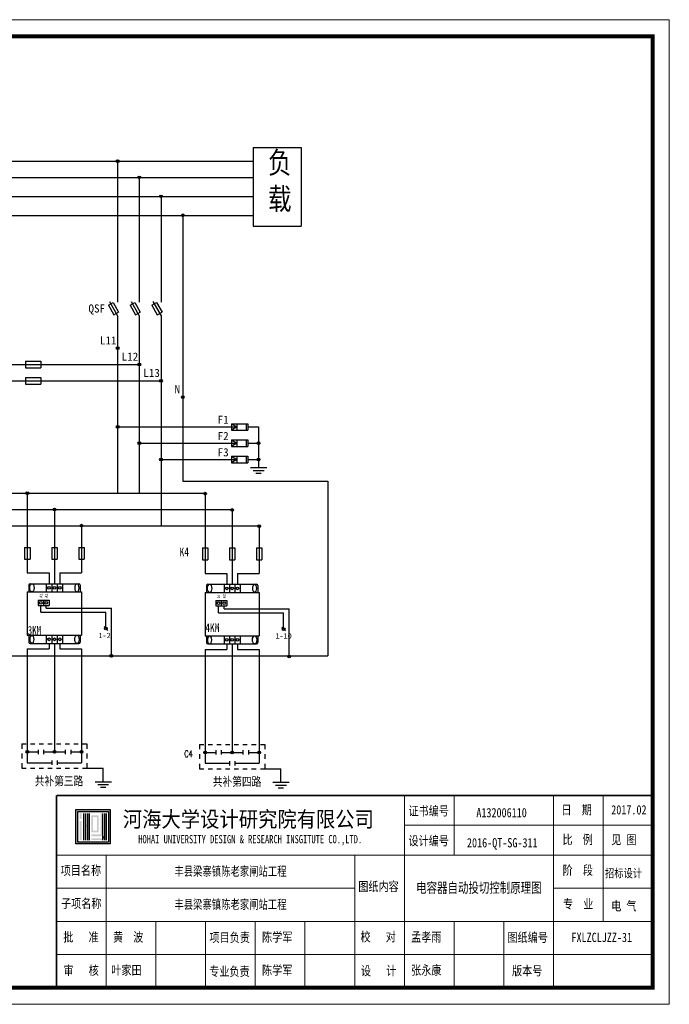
# Model space of a CAD drawing. Extents: x -13074 to 1448651, y 3648755 to 8081248.
# Tile 124 of 173: x 562684 to 562880, y 3857951 to 3858248. Entities that reach past the tile are written whole.
import ezdxf

# ---------------------------------------------------------------- set-up
doc = ezdxf.new("R2010")
doc.units = 0
doc.layers.get('0').update_dxf_attribs({"linetype": 'CONTINUOUS'})
doc.layers.add('HOHAITK', color=7, linetype='CONTINUOUS')
doc.layers.add('SHEET', color=1, linetype='CONTINUOUS', lineweight=15)
doc.layers.add('图框', color=7, linetype='CONTINUOUS', lineweight=30)
doc.styles.add('FHZ', font='FangSong_GB2312.ttf', dxfattribs={"width": 0.707, "height": 300})
doc.styles.add('HOHAITK', font='simhei.ttf')
doc.styles.add('HZ', font='rs.shx', dxfattribs={"width": 0.8, "bigfont": 'hztxt.shx'})
doc.styles.get("Standard").update_dxf_attribs({"font": 'rs.shx', "bigfont": 'hztxt.shx'})
doc.styles.add('文字35', font='FangSong_GB2312.ttf', dxfattribs={"width": 0.75, "height": 3.5})

msp = doc.modelspace()

# ---------------------------------------------------------------- hatches: boundary and pattern name
for points in [[(562713.806, 3858205.491, 1), (562712.988, 3858205.491, 1)], [(562720.353, 3858200.582, 1), (562719.534, 3858200.582, 1)], [(562726.899, 3858194.854, 1), (562726.08, 3858194.854, 1)], [(562733.445, 3858189.126, 1), (562732.627, 3858189.126, 1)], [(562713.806, 3858149.031, 1), (562712.988, 3858149.031, 1)], [(562720.353, 3858144.121, 1), (562719.534, 3858144.121, 1)], [(562726.899, 3858139.212, 1), (562726.08, 3858139.212, 1)], [(562733.445, 3858134.302, 1), (562732.627, 3858134.302, 1)], [(562713.806, 3858125.301, 1), (562712.988, 3858125.301, 1)], [(562720.353, 3858120.392, 1), (562719.534, 3858120.392, 1)], [(562756.356, 3858120.392, 1), (562755.538, 3858120.392, 1)], [(562726.899, 3858115.482, 1), (562726.08, 3858115.482, 1)], [(562756.356, 3858115.482, 1), (562755.538, 3858115.482, 1)], [(562686.535, 3858105.335, 1), (562685.717, 3858105.335, 1)], [(562740.193, 3858105.169, 1), (562739.375, 3858105.169, 1)], [(562694.718, 3858100.426, 1), (562693.9, 3858100.426, 1)], [(562748.376, 3858100.26, 1), (562747.557, 3858100.26, 1)], [(562702.901, 3858095.516, 1), (562702.082, 3858095.516, 1)], [(562756.558, 3858095.35, 1), (562755.74, 3858095.35, 1)], [(562711.902, 3858056.239, 1), (562711.083, 3858056.239, 1)], [(562765.559, 3858056.073, 1), (562764.741, 3858056.073, 1)], [(562686.535, 3858027.273, 1), (562685.717, 3858027.273, 1)], [(562694.718, 3858027.273, 1), (562693.9, 3858027.273, 1)], [(562702.901, 3858027.273, 1), (562702.082, 3858027.273, 1)], [(562740.193, 3858027.107, 1), (562739.375, 3858027.107, 1)], [(562748.376, 3858027.107, 1), (562747.557, 3858027.107, 1)], [(562756.558, 3858027.107, 1), (562755.74, 3858027.107, 1)]]:
    msp.add_hatch(color=7).paths.add_polyline_path(points)
h = msp.add_hatch(color=7)
h.paths.add_polyline_path([(562693.082, 3858076.778, 1), (562692.263, 3858076.778, 1)])
h.paths.add_polyline_path([(562694.309, 3858077.187, 0.4142136), (562693.9, 3858076.778, 0.4142136), (562694.309, 3858076.369)])
h.paths.add_polyline_path([(562694.718, 3858076.778, 0.4142136), (562694.309, 3858077.187), (562694.309, 3858076.369, 0.4142136)])
h.paths.add_polyline_path([(562696.355, 3858076.778, 1), (562695.536, 3858076.778, 1)])
h.paths.add_polyline_path([(562692.263, 3858061.231, 1), (562693.082, 3858061.231, 1)])
h.paths.add_polyline_path([(562695.536, 3858061.231, 1), (562696.355, 3858061.231, 1)])
h.paths.add_polyline_path([(562694.309, 3858061.64), (562694.309, 3858060.822, 0.4142136), (562694.718, 3858061.231, 0.4142136)])
h.paths.add_polyline_path([(562694.309, 3858061.64, 0.4142136), (562693.9, 3858061.231, 0.4142136), (562694.309, 3858060.822)])
h = msp.add_hatch(color=7)
h.paths.add_polyline_path([(562746.739, 3858076.612, 1), (562745.921, 3858076.612, 1)])
h.paths.add_polyline_path([(562747.967, 3858077.021, 0.4142136), (562747.557, 3858076.612, 0.4142136), (562747.967, 3858076.203)])
h.paths.add_polyline_path([(562748.376, 3858076.612, 0.4142136), (562747.967, 3858077.021), (562747.967, 3858076.203, 0.4142136)])
h.paths.add_polyline_path([(562750.012, 3858076.612, 1), (562749.194, 3858076.612, 1)])
h.paths.add_polyline_path([(562745.921, 3858061.065, 1), (562746.739, 3858061.065, 1)])
h.paths.add_polyline_path([(562749.194, 3858061.065, 1), (562750.012, 3858061.065, 1)])
h.paths.add_polyline_path([(562747.967, 3858061.474), (562747.967, 3858060.656, 0.4142136), (562748.376, 3858061.065, 0.4142136)])
h.paths.add_polyline_path([(562747.967, 3858061.474, 0.4142136), (562747.557, 3858061.065, 0.4142136), (562747.967, 3858060.656)])
at = {"layer": 'HOHAITK', "ltscale": 1000}
h = msp.add_hatch(color=7, dxfattribs=at)
h.paths.add_polyline_path([(562711.093, 3857999.505, 0.4142136), (562711.181, 3857999.592), (562711.181, 3858009.817, 0.4142136), (562711.093, 3858009.905), (562700.868, 3858009.905, 0.4142136), (562700.781, 3858009.817), (562700.781, 3857999.592, 0.4142136), (562700.868, 3857999.505)])
h.paths.add_polyline_path([(562701.359, 3858000.083), (562701.359, 3858009.327), (562710.603, 3858009.327), (562710.603, 3858000.083)], flags=16)
at = {"layer": 'HOHAITK'}
h = msp.add_hatch(color=7, dxfattribs=at)
h.paths.add_polyline_path([(562702.514, 3858008.749), (562701.937, 3858008.749), (562701.937, 3858008.172), (562702.514, 3858008.172)])
h.paths.add_polyline_path([(562702.514, 3858008.172), (562701.937, 3858008.172), (562701.937, 3858007.594), (562702.514, 3858007.594)])
h.paths.add_polyline_path([(562702.514, 3858007.594), (562701.937, 3858007.594), (562701.937, 3858007.016), (562702.514, 3858007.016)])
h.paths.add_polyline_path([(562702.514, 3858006.438), (562701.937, 3858006.438), (562701.937, 3858005.86), (562702.514, 3858005.86)])
h.paths.add_polyline_path([(562702.514, 3858005.86), (562701.937, 3858005.86), (562701.937, 3858005.283), (562702.514, 3858005.283)])
h.paths.add_polyline_path([(562702.514, 3858005.283), (562701.937, 3858005.283), (562701.937, 3858004.705), (562702.514, 3858004.705)])
h.paths.add_polyline_path([(562702.514, 3858004.705), (562701.937, 3858004.705), (562701.937, 3858004.127), (562702.514, 3858004.127)])
h.paths.add_polyline_path([(562702.514, 3858004.127), (562701.937, 3858004.127), (562701.937, 3858003.549), (562702.514, 3858003.549)])
h.paths.add_polyline_path([(562702.514, 3858003.549), (562701.937, 3858003.549), (562701.937, 3858002.972), (562702.514, 3858002.972)])
h.paths.add_polyline_path([(562702.514, 3858002.972), (562701.937, 3858002.972), (562701.937, 3858002.394), (562702.514, 3858002.394)])
h.paths.add_polyline_path([(562702.514, 3858002.394), (562701.937, 3858002.394), (562701.937, 3858001.816), (562702.514, 3858001.816)])
h.paths.add_polyline_path([(562702.514, 3858001.816), (562701.937, 3858001.816), (562701.937, 3858001.238), (562702.514, 3858001.238)])
h.paths.add_polyline_path([(562702.514, 3858001.238), (562701.937, 3858001.238), (562701.937, 3858000.66), (562702.514, 3858000.66)])
h = msp.add_hatch(color=7, dxfattribs=at)
h.paths.add_polyline_path([(562703.67, 3858008.749), (562703.092, 3858008.749), (562703.092, 3858008.172), (562703.67, 3858008.172)])
h.paths.add_polyline_path([(562703.67, 3858008.172), (562703.092, 3858008.172), (562703.092, 3858007.594), (562703.67, 3858007.594)])
h.paths.add_polyline_path([(562703.67, 3858007.594), (562703.092, 3858007.594), (562703.092, 3858007.016), (562703.67, 3858007.016)])
h.paths.add_polyline_path([(562703.67, 3858007.016), (562703.092, 3858007.016), (562703.092, 3858006.438), (562703.67, 3858006.438)])
h.paths.add_polyline_path([(562703.67, 3858006.438), (562703.092, 3858006.438), (562703.092, 3858005.86), (562703.67, 3858005.86)])
h.paths.add_polyline_path([(562703.67, 3858005.86), (562703.092, 3858005.86), (562703.092, 3858005.283), (562703.67, 3858005.283)])
h.paths.add_polyline_path([(562703.67, 3858005.283), (562703.092, 3858005.283), (562703.092, 3858004.705), (562703.67, 3858004.705)])
h.paths.add_polyline_path([(562703.67, 3858004.705), (562703.092, 3858004.705), (562703.092, 3858004.127), (562703.67, 3858004.127)])
h.paths.add_polyline_path([(562703.67, 3858004.127), (562703.092, 3858004.127), (562703.092, 3858003.549), (562703.67, 3858003.549)])
h.paths.add_polyline_path([(562703.67, 3858003.549), (562703.092, 3858003.549), (562703.092, 3858002.972), (562703.67, 3858002.972)])
h.paths.add_polyline_path([(562703.67, 3858002.972), (562703.092, 3858002.972), (562703.092, 3858002.394), (562703.67, 3858002.394)])
h.paths.add_polyline_path([(562703.67, 3858002.394), (562703.092, 3858002.394), (562703.092, 3858001.816), (562703.67, 3858001.816)])
h.paths.add_polyline_path([(562703.67, 3858001.816), (562703.092, 3858001.816), (562703.092, 3858001.238), (562703.67, 3858001.238)])
h.paths.add_polyline_path([(562703.67, 3858001.238), (562703.092, 3858001.238), (562703.092, 3858000.66), (562703.67, 3858000.66)])
h = msp.add_hatch(color=7, dxfattribs=at)
h.paths.add_polyline_path([(562704.248, 3858005.283), (562703.67, 3858005.283), (562703.67, 3858004.705), (562704.248, 3858004.705)])
h.paths.add_polyline_path([(562704.825, 3858005.283), (562704.248, 3858005.283), (562704.248, 3858004.705), (562704.825, 3858004.705)])
h.paths.add_polyline_path([(562704.825, 3858005.86), (562704.248, 3858005.86), (562704.248, 3858005.283), (562704.825, 3858005.283)])
h.paths.add_polyline_path([(562704.825, 3858006.438), (562704.248, 3858006.438), (562704.248, 3858005.86), (562704.825, 3858005.86)])
h.paths.add_polyline_path([(562704.825, 3858007.016), (562704.248, 3858007.016), (562704.248, 3858006.438), (562704.825, 3858006.438)])
h.paths.add_polyline_path([(562704.825, 3858007.594), (562704.248, 3858007.594), (562704.248, 3858007.016), (562704.825, 3858007.016)])
h.paths.add_polyline_path([(562704.825, 3858008.172), (562704.248, 3858008.172), (562704.248, 3858007.594), (562704.825, 3858007.594)])
h.paths.add_polyline_path([(562704.825, 3858008.749), (562704.248, 3858008.749), (562704.248, 3858008.172), (562704.825, 3858008.172)])
h.paths.add_polyline_path([(562704.825, 3858004.705), (562704.248, 3858004.705), (562704.248, 3858004.127), (562704.825, 3858004.127)])
h.paths.add_polyline_path([(562704.825, 3858004.127), (562704.248, 3858004.127), (562704.248, 3858003.549), (562704.825, 3858003.549)])
h.paths.add_polyline_path([(562704.825, 3858003.549), (562704.248, 3858003.549), (562704.248, 3858002.972), (562704.825, 3858002.972)])
h.paths.add_polyline_path([(562704.825, 3858002.972), (562704.248, 3858002.972), (562704.248, 3858002.394), (562704.825, 3858002.394)])
h.paths.add_polyline_path([(562704.825, 3858002.394), (562704.248, 3858002.394), (562704.248, 3858001.816), (562704.825, 3858001.816)])
h.paths.add_polyline_path([(562704.825, 3858001.816), (562704.248, 3858001.816), (562704.248, 3858001.238), (562704.825, 3858001.238)])
h.paths.add_polyline_path([(562704.825, 3858001.238), (562704.248, 3858001.238), (562704.248, 3858000.66), (562704.825, 3858000.66)])
h = msp.add_hatch(color=7, dxfattribs=at)
h.paths.add_polyline_path([(562705.981, 3858002.394), (562705.403, 3858002.394), (562705.403, 3858001.816), (562705.981, 3858001.816)])
h.paths.add_polyline_path([(562706.559, 3858002.394), (562705.981, 3858002.394), (562705.981, 3858001.816), (562706.559, 3858001.816)])
h.paths.add_polyline_path([(562707.137, 3858002.394), (562706.559, 3858002.394), (562706.559, 3858001.816), (562707.137, 3858001.816)])
h.paths.add_polyline_path([(562707.714, 3858002.394), (562707.137, 3858002.394), (562707.137, 3858001.816), (562707.714, 3858001.816)])
h.paths.add_polyline_path([(562708.292, 3858002.394), (562707.714, 3858002.394), (562707.714, 3858001.816), (562708.292, 3858001.816)])
h.paths.add_polyline_path([(562708.87, 3858002.394), (562708.292, 3858002.394), (562708.292, 3858001.816), (562708.87, 3858001.816)])
h.paths.add_polyline_path([(562708.87, 3858002.972), (562708.292, 3858002.972), (562708.292, 3858002.394), (562708.87, 3858002.394)])
h.paths.add_polyline_path([(562708.87, 3858003.549), (562708.292, 3858003.549), (562708.292, 3858002.972), (562708.87, 3858002.972)])
h.paths.add_polyline_path([(562708.87, 3858004.127), (562708.292, 3858004.127), (562708.292, 3858003.549), (562708.87, 3858003.549)])
h.paths.add_polyline_path([(562708.87, 3858004.705), (562708.292, 3858004.705), (562708.292, 3858004.127), (562708.87, 3858004.127)])
h.paths.add_polyline_path([(562708.87, 3858005.283), (562708.292, 3858005.283), (562708.292, 3858004.705), (562708.87, 3858004.705)])
h.paths.add_polyline_path([(562708.87, 3858005.86), (562708.292, 3858005.86), (562708.292, 3858005.283), (562708.87, 3858005.283)])
h.paths.add_polyline_path([(562708.87, 3858006.438), (562708.292, 3858006.438), (562708.292, 3858005.86), (562708.87, 3858005.86)])
h.paths.add_polyline_path([(562708.87, 3858007.016), (562708.292, 3858007.016), (562708.292, 3858006.438), (562708.87, 3858006.438)])
h.paths.add_polyline_path([(562708.87, 3858007.594), (562708.292, 3858007.594), (562708.292, 3858007.016), (562708.87, 3858007.016)])
h.paths.add_polyline_path([(562708.87, 3858008.172), (562708.292, 3858008.172), (562708.292, 3858007.594), (562708.87, 3858007.594)])
h.paths.add_polyline_path([(562708.87, 3858008.749), (562708.292, 3858008.749), (562708.292, 3858008.172), (562708.87, 3858008.172)])
h.paths.add_polyline_path([(562705.981, 3858001.238), (562705.403, 3858001.238), (562705.403, 3858000.66), (562705.981, 3858000.66)])
h.paths.add_polyline_path([(562706.559, 3858001.238), (562705.981, 3858001.238), (562705.981, 3858000.66), (562706.559, 3858000.66)])
h.paths.add_polyline_path([(562707.137, 3858001.238), (562706.559, 3858001.238), (562706.559, 3858000.66), (562707.137, 3858000.66)])
h.paths.add_polyline_path([(562707.714, 3858001.238), (562707.137, 3858001.238), (562707.137, 3858000.66), (562707.714, 3858000.66)])
h.paths.add_polyline_path([(562708.292, 3858001.238), (562707.714, 3858001.238), (562707.714, 3858000.66), (562708.292, 3858000.66)])
h.paths.add_polyline_path([(562708.87, 3858001.238), (562708.292, 3858001.238), (562708.292, 3858000.66), (562708.87, 3858000.66)])
h.paths.add_polyline_path([(562709.448, 3858001.238), (562708.87, 3858001.238), (562708.87, 3858000.66), (562709.448, 3858000.66)])
h.paths.add_polyline_path([(562710.025, 3858001.238), (562709.448, 3858001.238), (562709.448, 3858000.66), (562710.025, 3858000.66)])
h.paths.add_polyline_path([(562710.025, 3858001.816), (562709.448, 3858001.816), (562709.448, 3858001.238), (562710.025, 3858001.238)])
h.paths.add_polyline_path([(562710.025, 3858002.394), (562709.448, 3858002.394), (562709.448, 3858001.816), (562710.025, 3858001.816)])
h.paths.add_polyline_path([(562710.025, 3858002.972), (562709.448, 3858002.972), (562709.448, 3858002.394), (562710.025, 3858002.394)])
h.paths.add_polyline_path([(562710.025, 3858003.549), (562709.448, 3858003.549), (562709.448, 3858002.972), (562710.025, 3858002.972)])
h.paths.add_polyline_path([(562710.025, 3858004.127), (562709.448, 3858004.127), (562709.448, 3858003.549), (562710.025, 3858003.549)])
h.paths.add_polyline_path([(562710.025, 3858004.705), (562709.448, 3858004.705), (562709.448, 3858004.127), (562710.025, 3858004.127)])
h.paths.add_polyline_path([(562710.025, 3858005.283), (562709.448, 3858005.283), (562709.448, 3858004.705), (562710.025, 3858004.705)])
h.paths.add_polyline_path([(562710.025, 3858005.86), (562709.448, 3858005.86), (562709.448, 3858005.283), (562710.025, 3858005.283)])
h.paths.add_polyline_path([(562710.025, 3858006.438), (562709.448, 3858006.438), (562709.448, 3858005.86), (562710.025, 3858005.86)])
h.paths.add_polyline_path([(562710.025, 3858007.016), (562709.448, 3858007.016), (562709.448, 3858006.438), (562710.025, 3858006.438)])
h.paths.add_polyline_path([(562710.025, 3858007.594), (562709.448, 3858007.594), (562709.448, 3858007.016), (562710.025, 3858007.016)])
h.paths.add_polyline_path([(562710.025, 3858008.172), (562709.448, 3858008.172), (562709.448, 3858007.594), (562710.025, 3858007.594)])
h.paths.add_polyline_path([(562710.025, 3858008.749), (562709.448, 3858008.749), (562709.448, 3858008.172), (562710.025, 3858008.172)])
h = msp.add_hatch(color=7, dxfattribs=at)
h.paths.add_polyline_path([(562705.981, 3858003.549), (562705.403, 3858003.549), (562705.403, 3858002.972), (562705.981, 3858002.972)])
h.paths.add_polyline_path([(562706.559, 3858003.549), (562705.981, 3858003.549), (562705.981, 3858002.972), (562706.559, 3858002.972)])
h.paths.add_polyline_path([(562707.137, 3858003.549), (562706.559, 3858003.549), (562706.559, 3858002.972), (562707.137, 3858002.972)])
h.paths.add_polyline_path([(562707.714, 3858003.549), (562707.137, 3858003.549), (562707.137, 3858002.972), (562707.714, 3858002.972)])
h.paths.add_polyline_path([(562707.714, 3858004.127), (562707.137, 3858004.127), (562707.137, 3858003.549), (562707.714, 3858003.549)])
h.paths.add_polyline_path([(562707.714, 3858004.705), (562707.137, 3858004.705), (562707.137, 3858004.127), (562707.714, 3858004.127)])
h.paths.add_polyline_path([(562707.714, 3858005.283), (562707.137, 3858005.283), (562707.137, 3858004.705), (562707.714, 3858004.705)])
h.paths.add_polyline_path([(562707.714, 3858005.86), (562707.137, 3858005.86), (562707.137, 3858005.283), (562707.714, 3858005.283)])
h.paths.add_polyline_path([(562707.714, 3858006.438), (562707.137, 3858006.438), (562707.137, 3858005.86), (562707.714, 3858005.86)])
h.paths.add_polyline_path([(562707.714, 3858007.016), (562707.137, 3858007.016), (562707.137, 3858006.438), (562707.714, 3858006.438)])
h.paths.add_polyline_path([(562707.714, 3858007.594), (562707.137, 3858007.594), (562707.137, 3858007.016), (562707.714, 3858007.016)])
h.paths.add_polyline_path([(562707.714, 3858008.172), (562707.137, 3858008.172), (562707.137, 3858007.594), (562707.714, 3858007.594)])
h.paths.add_polyline_path([(562707.137, 3858008.172), (562706.559, 3858008.172), (562706.559, 3858007.594), (562707.137, 3858007.594)])
h.paths.add_polyline_path([(562706.559, 3858008.172), (562705.981, 3858008.172), (562705.981, 3858007.594), (562706.559, 3858007.594)])
h.paths.add_polyline_path([(562705.981, 3858008.172), (562705.403, 3858008.172), (562705.403, 3858007.594), (562705.981, 3858007.594)])
h.paths.add_polyline_path([(562705.981, 3858007.594), (562705.403, 3858007.594), (562705.403, 3858007.016), (562705.981, 3858007.016)])
h.paths.add_polyline_path([(562705.981, 3858007.016), (562705.403, 3858007.016), (562705.403, 3858006.438), (562705.981, 3858006.438)])
h.paths.add_polyline_path([(562705.981, 3858006.438), (562705.403, 3858006.438), (562705.403, 3858005.86), (562705.981, 3858005.86)])
h.paths.add_polyline_path([(562705.981, 3858005.86), (562705.403, 3858005.86), (562705.403, 3858005.283), (562705.981, 3858005.283)])
h.paths.add_polyline_path([(562705.981, 3858005.283), (562705.403, 3858005.283), (562705.403, 3858004.705), (562705.981, 3858004.705)])
h.paths.add_polyline_path([(562705.981, 3858004.705), (562705.403, 3858004.705), (562705.403, 3858004.127), (562705.981, 3858004.127)])
h.paths.add_polyline_path([(562705.981, 3858004.127), (562705.403, 3858004.127), (562705.403, 3858003.549), (562705.981, 3858003.549)])
msp.add_hatch(color=7, dxfattribs=at).paths.add_polyline_path([(562709.448, 3858001.816), (562708.87, 3858001.816), (562708.87, 3858001.238), (562709.448, 3858001.238)])

# ---------------------------------------------------------------- linework, layer by layer
at = {"color": 7}
for p, q in [((562754.311, 3858209.583), (562754.311, 3858185.853)), ((562754.311, 3858209.583), (562768.782, 3858209.583)), ((562768.782, 3858209.583), (562768.782, 3858185.853)), ((562559.563, 3858205.491), (562754.311, 3858205.491)), ((562713.397, 3858205.491), (562713.397, 3858162.941)), ((562559.563, 3858200.582), (562754.311, 3858200.582)), ((562719.943, 3858200.582), (562719.943, 3858162.941)), ((562559.563, 3858194.854), (562754.311, 3858194.854)), ((562726.49, 3858194.854), (562726.49, 3858162.941)), ((562559.563, 3858189.126), (562754.311, 3858189.126)), ((562733.036, 3858189.126), (562733.036, 3858108.936)), ((562754.311, 3858185.853), (562768.782, 3858185.853)), ((562710.643, 3858161.984), (562712.06, 3858162.802)), ((562710.643, 3858161.984), (562712.28, 3858159.15)), ((562710.943, 3858163.102), (562713.397, 3858158.85)), ((562712.06, 3858162.802), (562713.697, 3858159.968)), ((562717.189, 3858161.984), (562718.606, 3858162.802)), ((562717.189, 3858161.984), (562718.826, 3858159.15)), ((562717.489, 3858163.102), (562719.943, 3858158.85)), ((562718.606, 3858162.802), (562720.243, 3858159.968)), ((562723.735, 3858161.984), (562725.153, 3858162.802)), ((562723.735, 3858161.984), (562725.372, 3858159.15)), ((562724.035, 3858163.102), (562726.49, 3858158.85)), ((562725.153, 3858162.802), (562726.789, 3858159.968)), ((562712.28, 3858159.15), (562713.697, 3858159.968)), ((562713.397, 3858158.85), (562713.397, 3858105.335)), ((562718.826, 3858159.15), (562720.243, 3858159.968)), ((562719.943, 3858158.85), (562719.943, 3858105.335)), ((562725.372, 3858159.15), (562726.789, 3858159.968)), ((562726.49, 3858158.85), (562726.49, 3858095.516)), ((562590.698, 3858144.121), (562720.353, 3858144.121)), ((562685.576, 3858145.103), (562690.159, 3858145.103)), ((562685.576, 3858145.103), (562685.576, 3858143.139)), ((562685.576, 3858143.139), (562690.159, 3858143.139)), ((562690.159, 3858145.103), (562690.159, 3858143.139)), ((562685.576, 3858140.194), (562690.159, 3858140.194)), ((562685.576, 3858140.194), (562685.576, 3858138.23)), ((562690.159, 3858140.194), (562690.159, 3858138.23)), ((562595.305, 3858139.212), (562726.49, 3858139.212)), ((562685.576, 3858138.23), (562690.159, 3858138.23)), ((562713.397, 3858125.301), (562749.401, 3858125.301)), ((562747.765, 3858126.283), (562747.765, 3858124.319)), ((562747.765, 3858126.283), (562752.674, 3858126.283)), ((562747.765, 3858126.283), (562749.401, 3858125.301)), ((562749.401, 3858125.301), (562747.765, 3858124.319)), ((562749.401, 3858126.283), (562749.401, 3858124.319)), ((562752.183, 3858126.283), (562752.183, 3858124.319)), ((562752.674, 3858126.283), (562752.674, 3858124.319)), ((562752.674, 3858125.301), (562755.947, 3858125.301)), ((562755.947, 3858125.301), (562755.947, 3858113.027)), ((562747.765, 3858124.319), (562752.674, 3858124.319)), ((562719.943, 3858120.392), (562749.401, 3858120.392)), ((562747.765, 3858121.373), (562752.674, 3858121.373)), ((562747.765, 3858121.373), (562747.765, 3858119.41)), ((562747.765, 3858121.373), (562749.401, 3858120.392)), ((562749.401, 3858120.392), (562747.765, 3858119.41)), ((562747.765, 3858119.41), (562752.674, 3858119.41)), ((562749.401, 3858121.373), (562749.401, 3858119.41)), ((562752.183, 3858121.373), (562752.183, 3858119.41)), ((562752.674, 3858121.373), (562752.674, 3858119.41)), ((562752.674, 3858120.392), (562755.947, 3858120.392)), ((562747.765, 3858116.464), (562752.674, 3858116.464)), ((562747.765, 3858116.464), (562747.765, 3858114.5)), ((562747.765, 3858116.464), (562749.401, 3858115.482)), ((562749.401, 3858116.464), (562749.401, 3858114.5)), ((562752.183, 3858116.464), (562752.183, 3858114.5)), ((562752.674, 3858116.464), (562752.674, 3858114.5)), ((562726.49, 3858115.482), (562749.401, 3858115.482)), ((562749.401, 3858115.482), (562747.765, 3858114.5)), ((562747.765, 3858114.5), (562752.674, 3858114.5)), ((562752.674, 3858115.482), (562755.947, 3858115.482)), ((562753.492, 3858113.027), (562758.402, 3858113.027)), ((562754.311, 3858112.209), (562757.584, 3858112.209)), ((562755.129, 3858111.391), (562756.765, 3858111.391)), ((562733.036, 3858108.936), (562776.824, 3858108.936)), ((562776.824, 3858108.936), (562776.824, 3858056.239)), ((562566.109, 3858105.335), (562739.855, 3858105.335)), ((562686.126, 3858105.335), (562686.126, 3858081.278)), ((562739.784, 3858105.169), (562739.784, 3858081.112)), ((562739.855, 3858105.335), (562739.855, 3858081.278)), ((562574.292, 3858100.426), (562747.593, 3858100.426)), ((562694.309, 3858100.426), (562694.309, 3858078.005)), ((562747.967, 3858100.26), (562747.967, 3858077.839)), ((562582.475, 3858095.516), (562755.775, 3858095.516)), ((562702.492, 3858095.516), (562702.492, 3858081.278)), ((562756.149, 3858095.35), (562756.149, 3858081.112)), ((562685.308, 3858088.97), (562685.308, 3858085.37)), ((562685.308, 3858088.97), (562686.945, 3858088.97)), ((562686.945, 3858088.97), (562686.945, 3858085.37)), ((562693.491, 3858088.97), (562695.127, 3858088.97)), ((562693.491, 3858088.97), (562693.491, 3858085.37)), ((562695.127, 3858088.97), (562695.127, 3858085.37)), ((562701.673, 3858088.97), (562703.31, 3858088.97)), ((562701.673, 3858088.97), (562701.673, 3858085.37)), ((562703.31, 3858088.97), (562703.31, 3858085.37)), ((562738.966, 3858088.804), (562738.966, 3858085.204)), ((562738.966, 3858088.804), (562740.602, 3858088.804)), ((562740.602, 3858088.804), (562740.602, 3858085.204)), ((562747.148, 3858088.804), (562748.785, 3858088.804)), ((562747.148, 3858088.804), (562747.148, 3858085.204)), ((562748.785, 3858088.804), (562748.785, 3858085.204)), ((562755.331, 3858088.804), (562756.967, 3858088.804)), ((562755.331, 3858088.804), (562755.331, 3858085.204)), ((562756.967, 3858088.804), (562756.967, 3858085.204)), ((562685.308, 3858085.37), (562686.945, 3858085.37)), ((562693.491, 3858085.37), (562695.127, 3858085.37)), ((562701.673, 3858085.37), (562703.31, 3858085.37)), ((562738.966, 3858085.204), (562740.602, 3858085.204)), ((562747.148, 3858085.204), (562748.785, 3858085.204)), ((562755.331, 3858085.204), (562756.967, 3858085.204)), ((562686.126, 3858081.278), (562692.672, 3858081.278)), ((562692.672, 3858081.278), (562692.672, 3858078.005)), ((562695.945, 3858081.278), (562695.945, 3858078.005)), ((562695.945, 3858081.278), (562702.492, 3858081.278)), ((562739.784, 3858081.112), (562746.33, 3858081.112)), ((562746.33, 3858081.112), (562746.33, 3858077.839)), ((562749.603, 3858081.112), (562749.603, 3858077.839)), ((562749.603, 3858081.112), (562756.149, 3858081.112)), ((562686.535, 3858077.596), (562686.535, 3858075.551)), ((562686.945, 3858078.005), (562701.673, 3858078.005)), ((562691.854, 3858078.005), (562691.854, 3858075.551)), ((562693.491, 3858078.005), (562693.491, 3858075.551)), ((562695.127, 3858078.005), (562695.127, 3858075.551)), ((562696.764, 3858078.005), (562696.764, 3858075.551)), ((562702.082, 3858077.596), (562702.082, 3858075.551)), ((562740.602, 3858077.839), (562755.331, 3858077.839)), ((562745.512, 3858077.839), (562745.512, 3858075.385)), ((562747.148, 3858077.839), (562747.148, 3858075.385)), ((562748.785, 3858077.839), (562748.785, 3858075.385)), ((562750.421, 3858077.839), (562750.421, 3858075.385)), ((562686.126, 3858075.551), (562702.492, 3858075.551)), ((562686.126, 3858075.551), (562686.126, 3858062.458)), ((562702.492, 3858075.551), (562702.492, 3858062.458)), ((562739.784, 3858075.385), (562756.149, 3858075.385)), ((562739.784, 3858075.385), (562739.784, 3858062.292)), ((562740.193, 3858077.43), (562740.193, 3858075.385)), ((562755.74, 3858077.43), (562755.74, 3858075.385)), ((562756.149, 3858075.385), (562756.149, 3858062.292)), ((562689.399, 3858073.096), (562689.399, 3858071.459)), ((562689.399, 3858073.096), (562692.672, 3858073.096)), ((562691.036, 3858073.096), (562691.036, 3858071.459)), ((562692.672, 3858073.096), (562692.672, 3858071.459)), ((562743.057, 3858072.93), (562743.057, 3858071.293)), ((562743.057, 3858072.93), (562746.33, 3858072.93)), ((562744.693, 3858072.93), (562744.693, 3858071.293)), ((562746.33, 3858072.93), (562746.33, 3858071.293)), ((562689.399, 3858071.459), (562692.672, 3858071.459)), ((562690.218, 3858069.414), (562690.218, 3858071.459)), ((562690.218, 3858069.414), (562709.856, 3858069.414)), ((562691.854, 3858070.641), (562691.854, 3858071.459)), ((562691.854, 3858070.641), (562711.493, 3858070.641)), ((562709.856, 3858064.913), (562709.856, 3858069.414)), ((562711.493, 3858056.239), (562711.493, 3858070.641)), ((562743.057, 3858071.293), (562746.33, 3858071.293)), ((562743.875, 3858069.248), (562743.875, 3858071.293)), ((562743.875, 3858069.248), (562763.514, 3858069.248)), ((562745.512, 3858070.475), (562745.512, 3858071.293)), ((562745.512, 3858070.475), (562765.15, 3858070.475)), ((562763.514, 3858064.747), (562763.514, 3858069.248)), ((562765.15, 3858056.073), (562765.15, 3858070.475)), ((562709.277, 3858065.083), (562710.435, 3858063.925)), ((562762.935, 3858064.917), (562764.092, 3858063.759)), ((562686.126, 3858062.458), (562702.492, 3858062.458)), ((562686.535, 3858062.458), (562686.535, 3858060.413)), ((562686.945, 3858060.003), (562701.673, 3858060.003)), ((562691.854, 3858062.458), (562691.854, 3858060.003)), ((562692.672, 3858060.003), (562692.672, 3858058.367)), ((562693.491, 3858062.458), (562693.491, 3858060.003)), ((562694.309, 3858060.003), (562694.309, 3858027.273)), ((562695.127, 3858062.458), (562695.127, 3858060.003)), ((562695.945, 3858060.003), (562695.945, 3858058.367)), ((562696.764, 3858062.458), (562696.764, 3858060.003)), ((562702.082, 3858062.458), (562702.082, 3858060.413)), ((562739.784, 3858062.292), (562756.149, 3858062.292)), ((562740.193, 3858062.292), (562740.193, 3858060.247)), ((562740.602, 3858059.837), (562755.331, 3858059.837)), ((562745.512, 3858062.292), (562745.512, 3858059.837)), ((562746.33, 3858059.837), (562746.33, 3858058.201)), ((562747.148, 3858062.292), (562747.148, 3858059.837)), ((562747.967, 3858059.837), (562747.967, 3858027.107)), ((562748.785, 3858062.292), (562748.785, 3858059.837)), ((562749.603, 3858059.837), (562749.603, 3858058.201)), ((562750.421, 3858062.292), (562750.421, 3858059.837)), ((562755.74, 3858062.292), (562755.74, 3858060.247)), ((562686.126, 3858058.367), (562686.126, 3858024)), ((562686.126, 3858058.367), (562692.672, 3858058.367)), ((562695.945, 3858058.367), (562702.492, 3858058.367)), ((562702.492, 3858058.367), (562702.492, 3858024)), ((562739.784, 3858058.201), (562739.784, 3858023.834)), ((562739.784, 3858058.201), (562746.33, 3858058.201)), ((562749.603, 3858058.201), (562756.149, 3858058.201)), ((562756.149, 3858058.201), (562756.149, 3858023.834)), ((562591.476, 3858056.239), (562776.824, 3858056.239)), ((562684.49, 3858029.728), (562685.799, 3858029.728)), ((562684.49, 3858029.728), (562684.49, 3858028.255)), ((562686.126, 3858027.273), (562689.399, 3858027.273)), ((562687.108, 3858029.728), (562688.417, 3858029.728)), ((562689.399, 3858027.927), (562689.399, 3858026.618)), ((562689.727, 3858029.728), (562691.036, 3858029.728)), ((562691.036, 3858027.927), (562691.036, 3858026.618)), ((562691.036, 3858027.273), (562697.582, 3858027.273)), ((562692.345, 3858029.728), (562693.654, 3858029.728)), ((562694.964, 3858029.728), (562696.273, 3858029.728)), ((562697.582, 3858029.728), (562698.891, 3858029.728)), ((562697.582, 3858027.927), (562697.582, 3858026.618)), ((562699.219, 3858027.927), (562699.219, 3858026.618)), ((562699.219, 3858027.273), (562702.492, 3858027.273)), ((562700.2, 3858029.728), (562701.51, 3858029.728)), ((562702.819, 3858029.728), (562704.128, 3858029.728)), ((562704.128, 3858029.728), (562704.128, 3858028.255)), ((562738.147, 3858029.562), (562739.457, 3858029.562)), ((562738.147, 3858029.562), (562738.147, 3858028.089)), ((562739.784, 3858027.107), (562743.057, 3858027.107)), ((562740.766, 3858029.562), (562742.075, 3858029.562)), ((562743.057, 3858027.761), (562743.057, 3858026.452)), ((562743.384, 3858029.562), (562744.693, 3858029.562)), ((562744.693, 3858027.761), (562744.693, 3858026.452)), ((562744.693, 3858027.107), (562751.24, 3858027.107)), ((562746.003, 3858029.562), (562747.312, 3858029.562)), ((562748.621, 3858029.562), (562749.93, 3858029.562)), ((562751.24, 3858029.562), (562752.549, 3858029.562)), ((562751.24, 3858027.761), (562751.24, 3858026.452)), ((562752.876, 3858027.761), (562752.876, 3858026.452)), ((562752.971, 3858027.107), (562756.244, 3858027.107)), ((562753.858, 3858029.562), (562755.167, 3858029.562)), ((562756.476, 3858029.562), (562757.786, 3858029.562)), ((562757.786, 3858029.562), (562757.786, 3858028.089)), ((562684.49, 3858026.782), (562684.49, 3858025.309)), ((562693.491, 3858024.654), (562693.491, 3858023.345)), ((562695.127, 3858024.654), (562695.127, 3858023.345)), ((562704.128, 3858026.782), (562704.128, 3858025.309)), ((562738.147, 3858026.616), (562738.147, 3858025.143)), ((562747.148, 3858024.488), (562747.148, 3858023.179)), ((562748.785, 3858024.488), (562748.785, 3858023.179)), ((562757.786, 3858026.616), (562757.786, 3858025.143)), ((562684.49, 3858023.836), (562684.49, 3858022.363)), ((562684.49, 3858022.363), (562685.799, 3858022.363)), ((562686.126, 3858024), (562693.491, 3858024)), ((562687.108, 3858022.363), (562688.417, 3858022.363)), ((562689.727, 3858022.363), (562691.036, 3858022.363)), ((562692.345, 3858022.363), (562693.654, 3858022.363)), ((562694.964, 3858022.363), (562696.273, 3858022.363)), ((562695.127, 3858024), (562702.492, 3858024)), ((562697.582, 3858022.363), (562698.891, 3858022.363)), ((562700.2, 3858022.363), (562701.51, 3858022.363)), ((562702.819, 3858022.363), (562704.128, 3858022.363)), ((562704.128, 3858023.836), (562704.128, 3858022.363)), ((562704.128, 3858022.363), (562709.038, 3858022.363)), ((562709.038, 3858018.272), (562709.038, 3858022.363)), ((562738.147, 3858023.67), (562738.147, 3858022.197)), ((562738.147, 3858022.197), (562739.457, 3858022.197)), ((562739.784, 3858023.834), (562747.148, 3858023.834)), ((562740.766, 3858022.197), (562742.075, 3858022.197)), ((562743.384, 3858022.197), (562744.693, 3858022.197)), ((562746.003, 3858022.197), (562747.312, 3858022.197)), ((562748.621, 3858022.197), (562749.93, 3858022.197)), ((562748.785, 3858023.834), (562756.149, 3858023.834)), ((562751.24, 3858022.197), (562752.549, 3858022.197)), ((562753.858, 3858022.197), (562755.167, 3858022.197)), ((562756.476, 3858022.197), (562757.786, 3858022.197)), ((562757.786, 3858023.67), (562757.786, 3858022.197)), ((562757.786, 3858022.197), (562762.695, 3858022.197)), ((562762.695, 3858018.106), (562762.695, 3858022.197)), ((562706.583, 3858018.272), (562711.493, 3858018.272)), ((562760.24, 3858018.106), (562765.15, 3858018.106)), ((562707.401, 3858017.454), (562710.674, 3858017.454)), ((562708.219, 3858016.635), (562709.856, 3858016.635)), ((562761.059, 3858017.288), (562764.332, 3858017.288)), ((562761.877, 3858016.469), (562763.514, 3858016.469))]:
    msp.add_line(p, q, dxfattribs=at)
for centre in [(562713.397, 3858205.491), (562719.943, 3858200.582), (562726.49, 3858194.854), (562733.036, 3858189.126), (562713.397, 3858149.031), (562719.943, 3858144.121), (562726.49, 3858139.212), (562733.036, 3858134.302), (562713.397, 3858125.301), (562719.943, 3858120.392), (562755.947, 3858120.392), (562726.49, 3858115.482), (562755.947, 3858115.482), (562686.126, 3858105.335), (562739.784, 3858105.169), (562694.309, 3858100.426), (562747.967, 3858100.26), (562702.492, 3858095.516), (562756.149, 3858095.35), (562692.672, 3858076.778), (562694.309, 3858076.778), (562695.945, 3858076.778), (562746.33, 3858076.612), (562747.967, 3858076.612), (562749.603, 3858076.612), (562690.218, 3858072.277), (562691.854, 3858072.277), (562743.875, 3858072.111), (562745.512, 3858072.111), (562709.856, 3858064.504), (562763.514, 3858064.338), (562692.672, 3858061.231), (562694.309, 3858061.231), (562695.945, 3858061.231), (562746.33, 3858061.065), (562747.967, 3858061.065), (562749.603, 3858061.065), (562711.493, 3858056.239), (562765.15, 3858056.073), (562686.126, 3858027.273), (562694.309, 3858027.273), (562702.492, 3858027.273), (562739.784, 3858027.107), (562747.967, 3858027.107), (562756.149, 3858027.107)]:
    msp.add_circle(centre, 0.409, dxfattribs=at)
for centre, start, end in [((562686.945, 3858077.596), 90, 180), ((562701.673, 3858077.596), 0, 90), ((562740.602, 3858077.43), 90, 180), ((562755.331, 3858077.43), 0, 90), ((562686.945, 3858060.413), 180, 270), ((562701.673, 3858060.413), 270, 0), ((562740.602, 3858060.247), 180, 270), ((562755.331, 3858060.247), 270, 0)]:
    msp.add_arc(centre, 0.409, start, end, dxfattribs=at)
for centre, major_axis in [((562687.517, 3858076.778), (0, -1.227)), ((562741.175, 3858076.612), (0, -1.227)), ((562701.101, 3858061.231), (0, 1.227)), ((562754.758, 3858061.065), (0, 1.227))]:
    msp.add_ellipse(centre, major_axis=major_axis, ratio=0.5333333, dxfattribs=at)
at = {"color": 7, "extrusion": (0, 0, -1)}
for centre, major_axis in [((562701.101, 3858076.778), (0, -1.227)), ((562754.758, 3858076.612), (0, -1.227)), ((562687.517, 3858061.231), (0, 1.227)), ((562741.175, 3858061.065), (0, 1.227))]:
    msp.add_ellipse(centre, major_axis=major_axis, ratio=0.5333333, dxfattribs=at)
at = {"layer": 'HOHAITK', "color": 7}
for p, q in [((562703.092, 3858008.749), (562703.092, 3858000.66)), ((562703.67, 3858008.749), (562703.67, 3858000.66)), ((562704.248, 3858008.749), (562704.248, 3858000.66)), ((562704.825, 3858008.749), (562704.825, 3858000.66)), ((562708.87, 3858008.749), (562708.87, 3858000.66)), ((562709.448, 3858008.749), (562709.448, 3858000.66)), ((562710.025, 3858000.66), (562710.025, 3858008.749))]:
    msp.add_line(p, q, dxfattribs=at)
for points in [[(562700.868, 3858009.905), (562711.093, 3858009.905, -0.4142136), (562711.181, 3858009.817), (562711.181, 3857999.592, -0.4142136), (562711.093, 3857999.505), (562700.868, 3857999.505, -0.4142136), (562700.781, 3857999.592), (562700.781, 3858009.817, -0.4142136)], [(562701.446, 3858009.327), (562710.516, 3858009.327, -0.4142136), (562710.603, 3858009.24), (562710.603, 3858000.17, -0.4142136), (562710.516, 3858000.083), (562701.446, 3858000.083, -0.4142136), (562701.359, 3858000.17), (562701.359, 3858009.24, -0.4142136)]]:
    msp.add_lwpolyline(points, format="xyb", close=True, dxfattribs=at)
at = {"layer": 'SHEET', "color": 7}
for p, q in [((562799.956, 3857996.144), (562799.956, 3858014.144)), ((562814.956, 3857996.144), (562814.956, 3858014.144)), ((562844.956, 3857996.144), (562844.956, 3858014.144)), ((562859.956, 3857976.144), (562859.956, 3858014.144)), ((562874.956, 3858005.144), (562799.956, 3858005.144)), ((562694.956, 3857996.144), (562874.956, 3857996.144)), ((562694.956, 3857956.144), (562694.956, 3857996.144)), ((562694.956, 3857996.144), (562769.956, 3857996.144)), ((562709.956, 3857956.144), (562709.956, 3857996.144)), ((562784.956, 3857956.144), (562784.956, 3857996.144)), ((562799.956, 3857956.144), (562799.956, 3857996.144)), ((562844.956, 3857956.144), (562844.956, 3857996.144)), ((562844.956, 3857976.144), (562844.956, 3857996.144)), ((562694.956, 3857986.144), (562784.956, 3857986.144)), ((562844.956, 3857986.144), (562874.956, 3857986.144)), ((562694.956, 3857976.144), (562874.956, 3857976.144)), ((562724.956, 3857956.144), (562724.956, 3857976.144)), ((562739.956, 3857956.144), (562739.956, 3857976.144)), ((562754.956, 3857956.144), (562754.956, 3857976.144)), ((562769.956, 3857956.144), (562769.956, 3857976.144)), ((562814.956, 3857956.144), (562814.956, 3857976.144)), ((562829.956, 3857956.144), (562829.956, 3857976.144)), ((562874.956, 3857956.144), (562874.956, 3857976.144)), ((562694.956, 3857966.144), (562874.956, 3857966.144))]:
    msp.add_line(p, q, dxfattribs=at)
msp.add_lwpolyline([(562879.956, 3857951.144), (562459.957, 3857951.144), (562459.957, 3858248.144), (562879.956, 3858248.144)], close=True, dxfattribs=at)
at = {"layer": 'SHEET', "color": 7, "const_width": 1.2}
msp.add_lwpolyline([(562484.957, 3858243.144), (562874.956, 3858243.144), (562874.956, 3857956.144), (562484.957, 3857956.144)], close=True, dxfattribs=at)
at = {"layer": 'SHEET', "color": 7, "const_width": 0.5}
for points in [[(562694.956, 3857956.144), (562694.956, 3858014.144)], [(562694.956, 3858014.144), (562874.956, 3858014.144)]]:
    msp.add_lwpolyline(points, dxfattribs=at)

# ---------------------------------------------------------------- texts
at = {"color": 7, "width": 0.7}
msp.add_text('C4', height=2.062, dxfattribs=at).set_placement((562733.538, 3858025.667))
at = {"color": 7}
for s, insert, char_height, width, attachment_point, style in [('{\\fSTFangsong|b0|i0|c134|p2;负\\P载}', (562758.77, 3858208.296), 6.54613, 22.91146, 1, 'HZ'), ('{\\W0.75;电容器自动投切控制原理图}', (562822.456, 3857986.144), 3.08571, 44.99997, 5, 'FHZ')]:
    msp.add_mtext(s, dxfattribs=dict(at, insert=insert, char_height=char_height, width=width, attachment_point=attachment_point, style=style))
at = {"color": 7, "attachment_point": 1}
for s, insert, char_height, width in [('{\\fSimSun|b0|i0|c134|p2;QSF}', (562704.589, 3858162.261), 2.4548, 37.50323), ('{\\fSimSun|b0|i0|c134|p2;L11}', (562708.048, 3858152.649), 2.4548, 37.50323), ('{\\fSimSun|b0|i0|c134|p2;L12}', (562714.594, 3858147.74), 2.4548, 37.50323), ('{\\fSimSun|b0|i0|c134|p2;L13}', (562721.14, 3858142.83), 2.4548, 37.50323), ('{\\fSimSun|b0|i0|c134|p2;N}', (562730.583, 3858137.921), 2.4548, 37.50323), ('{\\fSimSun|b0|i0|c134|p2;F1}', (562743.583, 3858128.701), 2.4548, 37.50323), ('{\\fSimSun|b0|i0|c134|p2;F2}', (562743.583, 3858123.791), 2.4548, 37.50323), ('{\\fSimSun|b0|i0|c134|p2;F3}', (562743.583, 3858118.882), 2.4548, 37.50323), ('{\\fSimSun|b0|i0|c134|p2;1-2}', (562707.629, 3858063.232), 1.63653, 38.77433), ('{\\fSimSun|b0|i0|c134|p2;1-10}', (562761.059, 3858063.066), 1.63653, 39.00216)]:
    msp.add_mtext(s, dxfattribs=dict(at, insert=insert, char_height=char_height, width=width))
at = {"color": 7, "char_height": 0.81827, "width": 1.57547, "attachment_point": 1, "rotation": 90}
for s, insert in [('{\\f@FangSong_GB2312|b0|i0|c134|p49;A1}', (562689.865, 3858073.779)), ('{\\f@FangSong_GB2312|b0|i0|c134|p49;A2}', (562691.501, 3858073.779)), ('{\\f@FangSong_GB2312|b0|i0|c134|p49;A1}', (562743.522, 3858073.613)), ('{\\f@FangSong_GB2312|b0|i0|c134|p49;A2}', (562745.159, 3858073.613))]:
    msp.add_mtext(s, dxfattribs=dict(at, insert=insert))
at = {"layer": 'HOHAITK', "color": 7, "style": 'HOHAITK'}
for s, height, width, p in [('河海大学设计研究院有限公司', 4.75, 0.9, (562714.964, 3858004.597)), ('HOHAI UNIVERSITY DESIGN & RESEARCH INSGITUTE CO.,LTD.', 2.5, 0.75, (562719.614, 3857999.707))]:
    msp.add_text(s, height=height, dxfattribs=dict(at, width=width)).set_placement(p)
at = {"layer": 'SHEET', "color": 7, "style": 'FHZ', "width": 0.8}
for s, height, p in [('证书编号', 2.8, (562801.204, 3858008.09)), ('A132006110', 2.8, (562821.689, 3858007.557)), ('日  期', 2.8, (562847.414, 3858008.415)), ('2017.02', 2.8, (562862.414, 3858008.415)), ('设计编号', 2.8, (562801.209, 3857999.09)), ('比  例', 2.8, (562847.677, 3857999.471)), ('见 图', 2.8, (562862.414, 3857999.415)), ('项目名称', 2.8, (562696.192, 3857990.154)), ('阶  段', 2.8, (562847.745, 3857990.201)), ('招标设计', 2.5, (562860.542, 3857989.415)), ('图纸内容', 2.8, (562786.046, 3857985.296)), ('子项名称', 2.8, (562696.296, 3857980.154)), ('专  业', 2.8, (562847.868, 3857980.026)), ('电 气', 2.8, (562862.414, 3857979.415)), ('批   准', 2.8, (562696.986, 3857970.042)), ('黄  波', 2.8, (562711.986, 3857970.042)), ('项目负责', 2.8, (562741.115, 3857969.914)), ('陈学军', 2.8, (562756.986, 3857970.042)), ('校   对', 2.8, (562786.724, 3857970.106)), ('孟孝雨', 2.8, (562801.986, 3857970.042)), ('图纸编号', 2.8, (562831.079, 3857969.935)), ('FXLZCLJZZ-31', 2.8, (562850.407, 3857969.935)), ('审   核', 2.8, (562697.021, 3857959.978)), ('叶家田', 2.8, (562711.469, 3857960.042)), ('专业负责', 2.8, (562741.043, 3857959.678)), ('陈学军', 2.8, (562756.986, 3857960.042)), ('设   计', 2.8, (562786.843, 3857959.867)), ('张永康', 2.8, (562801.986, 3857960.042)), ('版本号', 2.8, (562832.461, 3857959.865))]:
    msp.add_text(s, height=height, dxfattribs=at).set_placement(p)
at = {"layer": 'SHEET', "color": 1, "style": 'FHZ', "width": 0.8}
msp.add_text('2016-QT-SG-311', height=2.8, dxfattribs=at).set_placement((562818.859, 3857998.481))
at = {"layer": 'SHEET', "color": 7, "char_height": 2.8, "width": 74.99994, "attachment_point": 5, "style": 'FHZ'}
for insert in [(562747.456, 3857991.144), (562747.456, 3857981.144)]:
    msp.add_mtext('{\\W0.72;丰县梁寨镇陈老家闸站工程}', dxfattribs=dict(at, insert=insert))
at = {"layer": '图框', "color": 7, "style": '文字35', "width": 0.8}
for s, p in [('K4', (562732.08, 3858086.314)), ('4KM', (562739.842, 3858063.445)), ('共补第三路', (562688.355, 3858017.165)), ('共补第四路', (562742.116, 3858016.999))]:
    msp.add_text(s, height=2.6185, dxfattribs=at).set_placement(p)
at = {"layer": '图框', "color": 7, "insert": (562686.254, 3858065.247), "char_height": 2.61845, "width": 37.50323, "attachment_point": 1, "style": '文字35'}
msp.add_mtext('{\\fSimSun|b0|i0|c134|p2;3KM}', dxfattribs=at)

doc.saveas('drawing.dxf')
